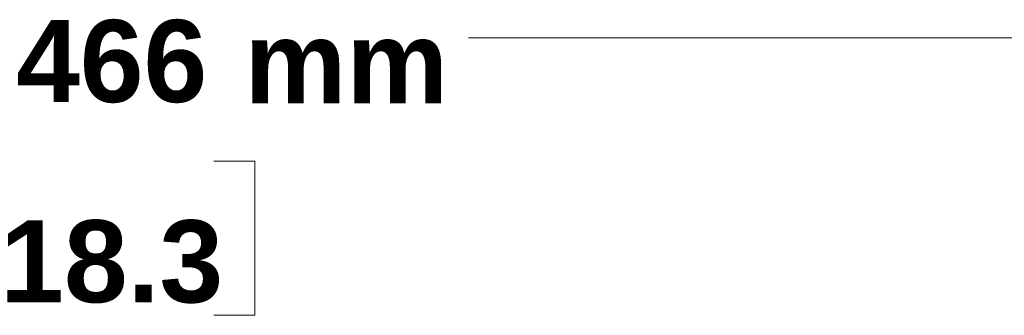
# Model space of a CAD drawing. Header units: millimetres. Extents: x 0 to 2122, y 0 to 1639.
# Tile 60 of 85: x 1664 to 1760, y 891 to 920. Entities that reach past the tile are written whole.
import ezdxf

# ---------------------------------------------------------------- set-up
doc = ezdxf.new("R2010")
doc.units = ezdxf.units.MM
doc.layers.add('1', color=7, linetype='Continuous', true_color=0xffffff)
doc.styles.add('Arial', font='arial.ttf')

msp = doc.modelspace()

# ---------------------------------------------------------------- linework, layer by layer
at = {"layer": '1', "color": 7, "lineweight": 13}
for p, q in [((1914.376, 917.82), (1707.511, 917.82)), ((1686.692, 905.804), (1682.692, 905.804)), ((1686.692, 890.771), (1686.692, 905.804)), ((1682.692, 890.771), (1686.692, 890.771))]:
    msp.add_line(p, q, dxfattribs=at)

# ---------------------------------------------------------------- texts
at = {"layer": '1', "color": 7, "linetype": 'Continuous', "lineweight": 13, "char_height": 8, "attachment_point": 8, "line_spacing_factor": 1.047437, "style": 'Arial'}
for s, insert in [('\\fArial|b1|i0;\\W1.0000;466', (1672.716, 911.435)), ('\\fArial|b1|i0;\\W1.0000;mm', (1695.602, 911.435)), ('\\fArial|b1|i0;\\W1.0000;18.3', (1672.716, 891.903))]:
    msp.add_mtext(s, dxfattribs=dict(at, insert=insert))

doc.saveas('drawing.dxf')
